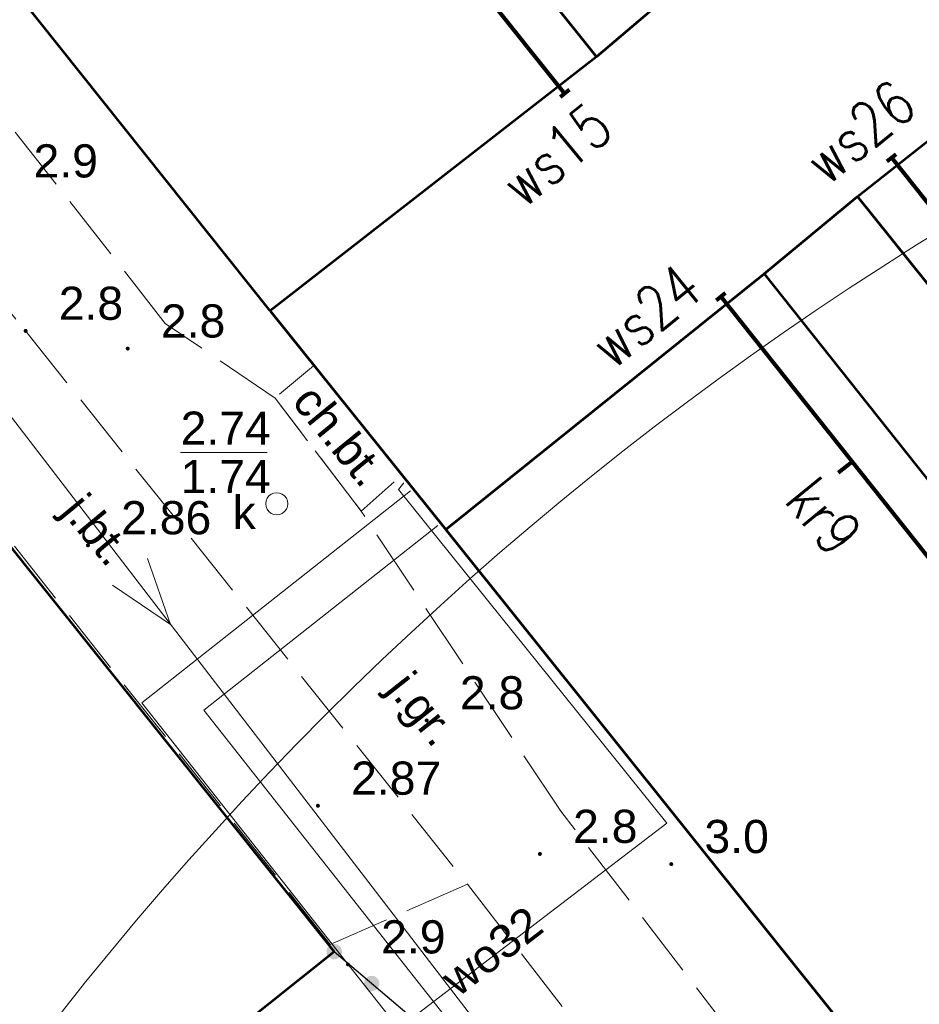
# Model space of a CAD drawing. Extents: x 5474185 to 5474933, y 5916077 to 5916824.
# Tile 137 of 256: x 5474558 to 5474579, y 5916356 to 5916379. Entities that reach past the tile are written whole.
import ezdxf
from ezdxf.enums import TextEntityAlignment as Align

# ---------------------------------------------------------------- set-up
doc = ezdxf.new("R2010")
doc.units = 0
doc.linetypes.add('PRZER2-1', pattern=[1.5, 1, -0.5])
doc.linetypes.add('PRZER3-1', pattern=[2, 1.5, -0.5])
for name, color, linetype, lineweight in [('GESBZO', 253, 'CONTINUOUS', 50), ('GSLKOG', 253, 'CONTINUOUS', 35), ('GSPWPN', 253, 'CONTINUOUS', 13), ('GSPWPN_O', 253, 'CONTINUOUS', 13), ('GSPWPS', 253, 'CONTINUOUS', 13), ('GSPWPS_O', 253, 'CONTINUOUS', 13), ('GSSKOA', 253, 'CONTINUOUS', 18), ('GSSKOA_O', 253, 'CONTINUOUS', 18), ('GSSKOD', 253, 'CONTINUOUS', 18), ('GSSKOD_O', 253, 'CONTINUOUS', 18), ('GULCPR', 254, 'CONTINUOUS', 18), ('GULEPR', 254, 'CONTINUOUS', 18), ('GULWPR', 7, 'CONTINUOUS', 18), ('GULWPR_O', 254, 'CONTINUOUS', 18), ('GUPIWZ', 253, 'CONTINUOUS', 18), ('GUPIWZ_O', 253, 'CONTINUOUS', 18), ('GUPKSD', 61, 'CONTINUOUS', 18), ('GUPPRZ_O', 40, 'CONTINUOUS', 18), ('IS HP zasięg', 251, 'CONTINUOUS', 20), ('IS opis', 7, 'CONTINUOUS', 20)]:
    doc.layers.add(name, color=color, linetype=linetype, lineweight=lineweight)
doc.layers.add('is SZKLARNIA KRANY', color=5, linetype='CONTINUOUS')
doc.styles.add('Arial', font='arial.ttf')
doc.styles.get("Standard").update_dxf_attribs({"font": 'simplex.shx'})

msp = doc.modelspace()

# ---------------------------------------------------------------- hatches: boundary and pattern name
at = {"layer": 'GSLKOG'}
for points in [[(5474565.503933, 5916357.365555), (5474565.458309, 5916357.367894), (5474565.414844, 5916357.38196), (5474565.376501, 5916357.406797), (5474565.345894, 5916357.440711), (5474565.325106, 5916357.481392), (5474565.315555, 5916357.526067), (5474565.317894, 5916357.571691), (5474565.33196, 5916357.615156), (5474565.356797, 5916357.653499), (5474565.390711, 5916357.684106), (5474565.431392, 5916357.704894), (5474565.476067, 5916357.714445), (5474565.521691, 5916357.712106), (5474565.565156, 5916357.69804), (5474565.603499, 5916357.673203), (5474565.634106, 5916357.639289), (5474565.654894, 5916357.598608), (5474565.664445, 5916357.553933), (5474565.662106, 5916357.508309), (5474565.64804, 5916357.464844), (5474565.623203, 5916357.426501), (5474565.589289, 5916357.395894), (5474565.548608, 5916357.375106)], [(5474566.348933, 5916356.645555), (5474566.303309, 5916356.647894), (5474566.259844, 5916356.66196), (5474566.221501, 5916356.686797), (5474566.190894, 5916356.720711), (5474566.170106, 5916356.761392), (5474566.160555, 5916356.806067), (5474566.162894, 5916356.851691), (5474566.17696, 5916356.895156), (5474566.201797, 5916356.933499), (5474566.235711, 5916356.964106), (5474566.276392, 5916356.984894), (5474566.321067, 5916356.994445), (5474566.366691, 5916356.992106), (5474566.410156, 5916356.97804), (5474566.448499, 5916356.953203), (5474566.479106, 5916356.919289), (5474566.499894, 5916356.878608), (5474566.509445, 5916356.833933), (5474566.507106, 5916356.788309), (5474566.49304, 5916356.744844), (5474566.468203, 5916356.706501), (5474566.434289, 5916356.675894), (5474566.393608, 5916356.655106)], [(5474566.348933, 5916356.645555), (5474566.303309, 5916356.647894), (5474566.259844, 5916356.66196), (5474566.221501, 5916356.686797), (5474566.190894, 5916356.720711), (5474566.170106, 5916356.761392), (5474566.160555, 5916356.806067), (5474566.162894, 5916356.851691), (5474566.17696, 5916356.895156), (5474566.201797, 5916356.933499), (5474566.235711, 5916356.964106), (5474566.276392, 5916356.984894), (5474566.321067, 5916356.994445), (5474566.366691, 5916356.992106), (5474566.410156, 5916356.97804), (5474566.448499, 5916356.953203), (5474566.479106, 5916356.919289), (5474566.499894, 5916356.878608), (5474566.509445, 5916356.833933), (5474566.507106, 5916356.788309), (5474566.49304, 5916356.744844), (5474566.468203, 5916356.706501), (5474566.434289, 5916356.675894), (5474566.393608, 5916356.655106)]]:
    msp.add_hatch(color=256, dxfattribs=at).paths.add_polyline_path(points)
at = {"layer": 'GSPWPN'}
for points in [[(5474558.51, 5916371.535), (5474558.498353, 5916371.536533), (5474558.4875, 5916371.541029), (5474558.47818, 5916371.54818), (5474558.471029, 5916371.5575), (5474558.466533, 5916371.568353), (5474558.465, 5916371.58), (5474558.466533, 5916371.591647), (5474558.471029, 5916371.6025), (5474558.47818, 5916371.61182), (5474558.4875, 5916371.618971), (5474558.498353, 5916371.623467), (5474558.51, 5916371.625), (5474558.521647, 5916371.623467), (5474558.5325, 5916371.618971), (5474558.54182, 5916371.61182), (5474558.548971, 5916371.6025), (5474558.553467, 5916371.591647), (5474558.555, 5916371.58), (5474558.553467, 5916371.568353), (5474558.548971, 5916371.5575), (5474558.54182, 5916371.54818), (5474558.5325, 5916371.541029), (5474558.521647, 5916371.536533)], [(5474560.82, 5916371.135), (5474560.808353, 5916371.136533), (5474560.7975, 5916371.141029), (5474560.78818, 5916371.14818), (5474560.781029, 5916371.1575), (5474560.776533, 5916371.168353), (5474560.775, 5916371.18), (5474560.776533, 5916371.191647), (5474560.781029, 5916371.2025), (5474560.78818, 5916371.21182), (5474560.7975, 5916371.218971), (5474560.808353, 5916371.223467), (5474560.82, 5916371.225), (5474560.831647, 5916371.223467), (5474560.8425, 5916371.218971), (5474560.85182, 5916371.21182), (5474560.858971, 5916371.2025), (5474560.863467, 5916371.191647), (5474560.865, 5916371.18), (5474560.863467, 5916371.168353), (5474560.858971, 5916371.1575), (5474560.85182, 5916371.14818), (5474560.8425, 5916371.141029), (5474560.831647, 5916371.136533)], [(5474567.58, 5916362.725), (5474567.568353, 5916362.726533), (5474567.5575, 5916362.731029), (5474567.54818, 5916362.73818), (5474567.541029, 5916362.7475), (5474567.536533, 5916362.758353), (5474567.535, 5916362.77), (5474567.536533, 5916362.781647), (5474567.541029, 5916362.7925), (5474567.54818, 5916362.80182), (5474567.5575, 5916362.808971), (5474567.568353, 5916362.813467), (5474567.58, 5916362.815), (5474567.591647, 5916362.813467), (5474567.6025, 5916362.808971), (5474567.61182, 5916362.80182), (5474567.618971, 5916362.7925), (5474567.623467, 5916362.781647), (5474567.625, 5916362.77), (5474567.623467, 5916362.758353), (5474567.618971, 5916362.7475), (5474567.61182, 5916362.73818), (5474567.6025, 5916362.731029), (5474567.591647, 5916362.726533)], [(5474570.14, 5916359.705), (5474570.128353, 5916359.706533), (5474570.1175, 5916359.711029), (5474570.10818, 5916359.71818), (5474570.101029, 5916359.7275), (5474570.096533, 5916359.738353), (5474570.095, 5916359.75), (5474570.096533, 5916359.761647), (5474570.101029, 5916359.7725), (5474570.10818, 5916359.78182), (5474570.1175, 5916359.788971), (5474570.128353, 5916359.793467), (5474570.14, 5916359.795), (5474570.151647, 5916359.793467), (5474570.1625, 5916359.788971), (5474570.17182, 5916359.78182), (5474570.178971, 5916359.7725), (5474570.183467, 5916359.761647), (5474570.185, 5916359.75), (5474570.183467, 5916359.738353), (5474570.178971, 5916359.7275), (5474570.17182, 5916359.71818), (5474570.1625, 5916359.711029), (5474570.151647, 5916359.706533)], [(5474573.11, 5916359.475), (5474573.098353, 5916359.476533), (5474573.0875, 5916359.481029), (5474573.07818, 5916359.48818), (5474573.071029, 5916359.4975), (5474573.066533, 5916359.508353), (5474573.065, 5916359.52), (5474573.066533, 5916359.531647), (5474573.071029, 5916359.5425), (5474573.07818, 5916359.55182), (5474573.0875, 5916359.558971), (5474573.098353, 5916359.563467), (5474573.11, 5916359.565), (5474573.121647, 5916359.563467), (5474573.1325, 5916359.558971), (5474573.14182, 5916359.55182), (5474573.148971, 5916359.5425), (5474573.153467, 5916359.531647), (5474573.155, 5916359.52), (5474573.153467, 5916359.508353), (5474573.148971, 5916359.4975), (5474573.14182, 5916359.48818), (5474573.1325, 5916359.481029), (5474573.121647, 5916359.476533)], [(5474565.8, 5916357.205), (5474565.788353, 5916357.206533), (5474565.7775, 5916357.211029), (5474565.76818, 5916357.21818), (5474565.761029, 5916357.2275), (5474565.756533, 5916357.238353), (5474565.755, 5916357.25), (5474565.756533, 5916357.261647), (5474565.761029, 5916357.2725), (5474565.76818, 5916357.28182), (5474565.7775, 5916357.288971), (5474565.788353, 5916357.293467), (5474565.8, 5916357.295), (5474565.811647, 5916357.293467), (5474565.8225, 5916357.288971), (5474565.83182, 5916357.28182), (5474565.838971, 5916357.2725), (5474565.843467, 5916357.261647), (5474565.845, 5916357.25), (5474565.843467, 5916357.238353), (5474565.838971, 5916357.2275), (5474565.83182, 5916357.21818), (5474565.8225, 5916357.211029), (5474565.811647, 5916357.206533)]]:
    msp.add_hatch(color=256, dxfattribs=at).paths.add_polyline_path(points)
at = {"layer": 'GSPWPS'}
for points in [[(5474559.92, 5916366.685), (5474559.908353, 5916366.686533), (5474559.8975, 5916366.691029), (5474559.88818, 5916366.69818), (5474559.881029, 5916366.7075), (5474559.876533, 5916366.718353), (5474559.875, 5916366.73), (5474559.876533, 5916366.741647), (5474559.881029, 5916366.7525), (5474559.88818, 5916366.76182), (5474559.8975, 5916366.768971), (5474559.908353, 5916366.773467), (5474559.92, 5916366.775), (5474559.931647, 5916366.773467), (5474559.9425, 5916366.768971), (5474559.95182, 5916366.76182), (5474559.958971, 5916366.7525), (5474559.963467, 5916366.741647), (5474559.965, 5916366.73), (5474559.963467, 5916366.718353), (5474559.958971, 5916366.7075), (5474559.95182, 5916366.69818), (5474559.9425, 5916366.691029), (5474559.931647, 5916366.686533)], [(5474565.12, 5916360.795), (5474565.108353, 5916360.796533), (5474565.0975, 5916360.801029), (5474565.08818, 5916360.80818), (5474565.081029, 5916360.8175), (5474565.076533, 5916360.828353), (5474565.075, 5916360.84), (5474565.076533, 5916360.851647), (5474565.081029, 5916360.8625), (5474565.08818, 5916360.87182), (5474565.0975, 5916360.878971), (5474565.108353, 5916360.883467), (5474565.12, 5916360.885), (5474565.131647, 5916360.883467), (5474565.1425, 5916360.878971), (5474565.15182, 5916360.87182), (5474565.158971, 5916360.8625), (5474565.163467, 5916360.851647), (5474565.165, 5916360.84), (5474565.163467, 5916360.828353), (5474565.158971, 5916360.8175), (5474565.15182, 5916360.80818), (5474565.1425, 5916360.801029), (5474565.131647, 5916360.796533)]]:
    msp.add_hatch(color=256, dxfattribs=at).paths.add_polyline_path(points)

# ---------------------------------------------------------------- linework, layer by layer
at = {"layer": 'GESBZO', "linetype": 'Continuous', "lineweight": 53}
for p, q in [((5474547.13, 5916408.23, 10.18), (5474571.42, 5916377.78, 10.18)), ((5474564.04, 5916372.03, 10.18), (5474539.84, 5916402.4, 10.18)), ((5474577.32, 5916374.62, 10.18), (5474584.57, 5916380.34, 10.18)), ((5474577.32, 5916374.62, 10.18), (5474584.57, 5916380.34, 10.18)), ((5474573.43, 5916379.49, 10.18), (5474571.42, 5916377.78, 10.18)), ((5474571.42, 5916377.78, 10.18), (5474564.04, 5916372.03, 10.18)), ((5474571.42, 5916377.78, 10.18), (5474564.04, 5916372.03, 10.18)), ((5474575.21, 5916372.87, 10.18), (5474577.32, 5916374.62, 10.18)), ((5474601.78, 5916344.08, 10.18), (5474577.32, 5916374.62, 10.18)), ((5474568.01, 5916367.09, 10.18), (5474575.21, 5916372.87, 10.18)), ((5474568.01, 5916367.09, 10.18), (5474575.21, 5916372.87, 10.18)), ((5474575.21, 5916372.87, 10.18), (5474599.54, 5916342.23, 10.18)), ((5474564.04, 5916372.03, 10.18), (5474568.01, 5916367.09, 10.18)), ((5474556.94, 5916368.23, 10.18), (5474565.49, 5916357.54, 10.18)), ((5474592.46, 5916336.57, 10.18), (5474568.01, 5916367.09, 10.18)), ((5474565.49, 5916357.54, 10.18), (5474558.25, 5916351.76, 10.18))]:
    msp.add_line(p, q, dxfattribs=at)
at = {"layer": 'GSLKOG', "linetype": 'Continuous', "lineweight": 30}
msp.add_line((5474567.18, 5916356.1, 10.18), (5474565.49, 5916357.54, 10.18), dxfattribs=at)
at = {"layer": 'GSSKOA', "linetype": 'PRZER3-1', "lineweight": 13}
for p, q in [((5474561.67, 5916371.75, 10.18), (5474554.55, 5916380.83, 10.18)), ((5474553.55, 5916377.66, 10.18), (5474558.51, 5916371.58, 10.18)), ((5474553.55, 5916377.66, 10.18), (5474558.51, 5916371.58, 10.18)), ((5474558.51, 5916371.58, 10.18), (5474568.5, 5916359.07, 10.18)), ((5474558.51, 5916371.58, 10.18), (5474568.5, 5916359.07, 10.18)), ((5474564.15, 5916370.06, 10.18), (5474561.67, 5916371.75, 10.18)), ((5474566.1, 5916367.5, 10.18), (5474564.15, 5916370.06, 10.18)), ((5474565.4, 5916357.7, 10.18), (5474557.05, 5916368.24, 10.18)), ((5474570.61, 5916360.72, 10.18), (5474566.1, 5916367.5, 10.18)), ((5474575.81, 5916353.95, 10.18), (5474570.61, 5916360.72, 10.18)), ((5474568.5, 5916359.07, 10.18), (5474565.4, 5916357.7, 10.18)), ((5474568.5, 5916359.07, 10.18), (5474573.91, 5916352.07, 10.18))]:
    msp.add_line(p, q, dxfattribs=at)
at = {"layer": 'GSSKOD', "linetype": 'PRZER2-1', "lineweight": 13}
for p, q in [((5474565.02, 5916370.79, 10.18), (5474564.15, 5916370.06, 10.18)), ((5474567.02, 5916368.32, 10.18), (5474565.02, 5916370.79, 10.18)), ((5474564.15, 5916370.06, 10.18), (5474566.1, 5916367.5, 10.18)), ((5474566.1, 5916367.5, 10.18), (5474567.02, 5916368.32, 10.18))]:
    msp.add_line(p, q, dxfattribs=at)
at = {"layer": 'GULCPR', "linetype": 'Continuous', "lineweight": 13}
for p, q in [((5474561.14, 5916363.17, 10.14), (5474567.21, 5916367.96, 10.14)), ((5474562.54, 5916363, 10.14), (5474567.83, 5916367.18, 10.14)), ((5474577.09, 5916342.93, 10.14), (5474561.14, 5916363.17, 10.14)), ((5474578.52, 5916342.73, 10.14), (5474562.54, 5916363, 10.14))]:
    msp.add_line(p, q, dxfattribs=at)
at = {"layer": 'GULEPR', "linetype": 'Continuous', "lineweight": 13}
msp.add_line((5474552.19, 5916377.43, 10.14), (5474579.74, 5916341.58, 10.14), dxfattribs=at)
at = {"layer": 'GULEPR', "elevation": 10.14, "flags": 128}
msp.add_lwpolyline([(5474560.476591, 5916365.82634), (5474561.787051, 5916364.941641), (5474561.269502, 5916366.435677)], dxfattribs=at)
at = {"layer": 'GULWPR', "linetype": 'Continuous', "lineweight": 13}
for p, q in [((5474566.94, 5916367.99, 10.14), (5474567.06, 5916368.14, 10.14)), ((5474573.01, 5916360.45, 10.14), (5474566.94, 5916367.99, 10.14)), ((5474561.04, 5916351.29, 10.14), (5474573.01, 5916360.45, 10.14))]:
    msp.add_line(p, q, dxfattribs=at)
at = {"layer": 'GUPIWZ', "elevation": 10.18, "flags": 128}
msp.add_lwpolyline([(5474564.19, 5916367.92), (5474564.254705, 5916367.911481), (5474564.315, 5916367.886506), (5474564.366777, 5916367.846777), (5474564.406506, 5916367.795), (5474564.431481, 5916367.734705), (5474564.44, 5916367.67), (5474564.431481, 5916367.605295), (5474564.406506, 5916367.545), (5474564.366777, 5916367.493223), (5474564.315, 5916367.453494), (5474564.254705, 5916367.428519), (5474564.19, 5916367.42), (5474564.125295, 5916367.428519), (5474564.065, 5916367.453494), (5474564.013223, 5916367.493223), (5474563.973494, 5916367.545), (5474563.948519, 5916367.605295), (5474563.94, 5916367.67), (5474563.948519, 5916367.734705), (5474563.973494, 5916367.795), (5474564.013223, 5916367.846777), (5474564.065, 5916367.886506), (5474564.125295, 5916367.911481), (5474564.19, 5916367.92)], close=True, dxfattribs=at)
at = {"layer": 'GUPKSD', "elevation": 10.16, "flags": 128}
msp.add_lwpolyline([(5474564.19, 5916367.92), (5474564.254705, 5916367.911481), (5474564.315, 5916367.886506), (5474564.366777, 5916367.846777), (5474564.406506, 5916367.795), (5474564.431481, 5916367.734705), (5474564.44, 5916367.67), (5474564.431481, 5916367.605295), (5474564.406506, 5916367.545), (5474564.366777, 5916367.493223), (5474564.315, 5916367.453494), (5474564.254705, 5916367.428519), (5474564.19, 5916367.42), (5474564.125295, 5916367.428519), (5474564.065, 5916367.453494), (5474564.013223, 5916367.493223), (5474563.973494, 5916367.545), (5474563.948519, 5916367.605295), (5474563.94, 5916367.67), (5474563.948519, 5916367.734705), (5474563.973494, 5916367.795), (5474564.013223, 5916367.846777), (5474564.065, 5916367.886506), (5474564.125295, 5916367.911481), (5474564.19, 5916367.92)], close=True, dxfattribs=at)
at = {"layer": 'GUPPRZ_O', "linetype": 'Continuous', "lineweight": 13, "elevation": 10.8, "flags": 128}
msp.add_lwpolyline([(5474562.01642, 5916368.832704), (5474563.97642, 5916368.832704)], dxfattribs=at)
at = {"layer": 'IS HP zasięg', "lineweight": 20, "ltscale": 0.7}
msp.add_circle((5474618.317819, 5916309.855134, 10.16), 75, dxfattribs=at)
at = {"layer": 'is SZKLARNIA KRANY', "lineweight": 80, "ltscale": 0.7}
for p, q in [((5474544.067652, 5916410.332235), (5474570.697282, 5916376.94927)), ((5474570.798512, 5916377.029653, -20.36), (5474570.595315, 5916376.868302, -20.36)), ((5474577.990369, 5916375.417313), (5474578.193566, 5916375.578664)), ((5474578.091967, 5916375.497989), (5474604.336373, 5916342.44708)), ((5474574.132539, 5916372.276671), (5474574.335736, 5916372.438021)), ((5474574.234138, 5916372.357346), (5474600.479475, 5916339.305266)), ((5474577.201933, 5916368.619851, 10.18), (5474576.884026, 5916368.367414, 20.36))]:
    msp.add_line(p, q, dxfattribs=at)

# ---------------------------------------------------------------- texts
at = {"layer": 'GSPWPN_O', "linetype": 'Continuous', "lineweight": 0, "style": 'Arial'}
for s, p in [('2.9', (5474558.69, 5916375.05, 10.8)), ('2.8', (5474559.26, 5916371.83, 10.8)), ('2.8', (5474561.57, 5916371.43, 10.8)), ('2.8', (5474568.33, 5916363.02, 10.8)), ('2.8', (5474570.89, 5916360, 10.8)), ('3.0', (5474573.86, 5916359.77, 10.8)), ('2.9', (5474566.55, 5916357.5, 10.8))]:
    msp.add_text(s, height=0.75, dxfattribs=at).set_placement(p)
at = {"layer": 'GSPWPS_O', "linetype": 'Continuous', "lineweight": 0, "style": 'Arial'}
for s, p in [('2.86', (5474560.67, 5916366.98, 10.8)), ('2.87', (5474565.87, 5916361.09, 10.8))]:
    msp.add_text(s, height=0.75, dxfattribs=at).set_placement(p)
at = {"layer": 'GSSKOA_O', "linetype": 'Continuous', "lineweight": 0, "style": 'Arial'}
for s, rotation, p in [('j.bt.', 309.645759, (5474559.839021, 5916366.846243, 10.8)), ('j.gr.', 308.311184, (5474567.19843, 5916362.800006, 10.8))]:
    msp.add_text(s, height=0.75, rotation=rotation, dxfattribs=at).set_placement(p, align=Align.CENTER)
at = {"layer": 'GSSKOD_O', "linetype": 'Continuous', "lineweight": 0, "style": 'Arial'}
msp.add_text('ch.bt.', height=0.75, rotation=309.232423, dxfattribs=at).set_placement((5474565.317676, 5916368.977586, 10.8), align=Align.CENTER)
at = {"layer": 'GULWPR_O', "linetype": 'Continuous', "lineweight": 0, "style": 'Arial'}
msp.add_text('wo32', height=0.75, rotation=37.424891, dxfattribs=at).set_placement((5474569.280161, 5916357.258333, 10.8), align=Align.CENTER)
at = {"layer": 'GUPIWZ_O', "linetype": 'Continuous', "lineweight": 0, "style": 'Arial'}
msp.add_text('k', height=0.75, dxfattribs=at).set_placement((5474563.71642, 5916367.1, 10.8), align=Align.RIGHT)
at = {"layer": 'GUPPRZ_O', "linetype": 'Continuous', "lineweight": 0, "style": 'Arial'}
for s, p in [('2.74', (5474562.01642, 5916369.005204, 10.8)), ('1.74', (5474562.01642, 5916367.910204, 10.8))]:
    msp.add_text(s, height=0.75, dxfattribs=at).set_placement(p)
at = {"layer": 'IS opis', "lineweight": 80, "ltscale": 0.7, "width": 0.8}
for s, rotation, p in [('ws26', 39.1661269, (5474576.627374, 5916374.839902, 10.16)), ('kr9', 309.1661268, (5474575.635545, 5916367.736845, 30.529713))]:
    msp.add_text(s, height=1, rotation=rotation, dxfattribs=at).set_placement(p)
for s, p in [('ws15', (5474571.863422, 5916376.035246, -10.18)), ('ws24', (5474573.884397, 5916372.390125, -10.14))]:
    msp.add_text(s, height=1, rotation=39.1661269, dxfattribs=at).set_placement(p, align=Align.RIGHT)

doc.saveas('drawing.dxf')
